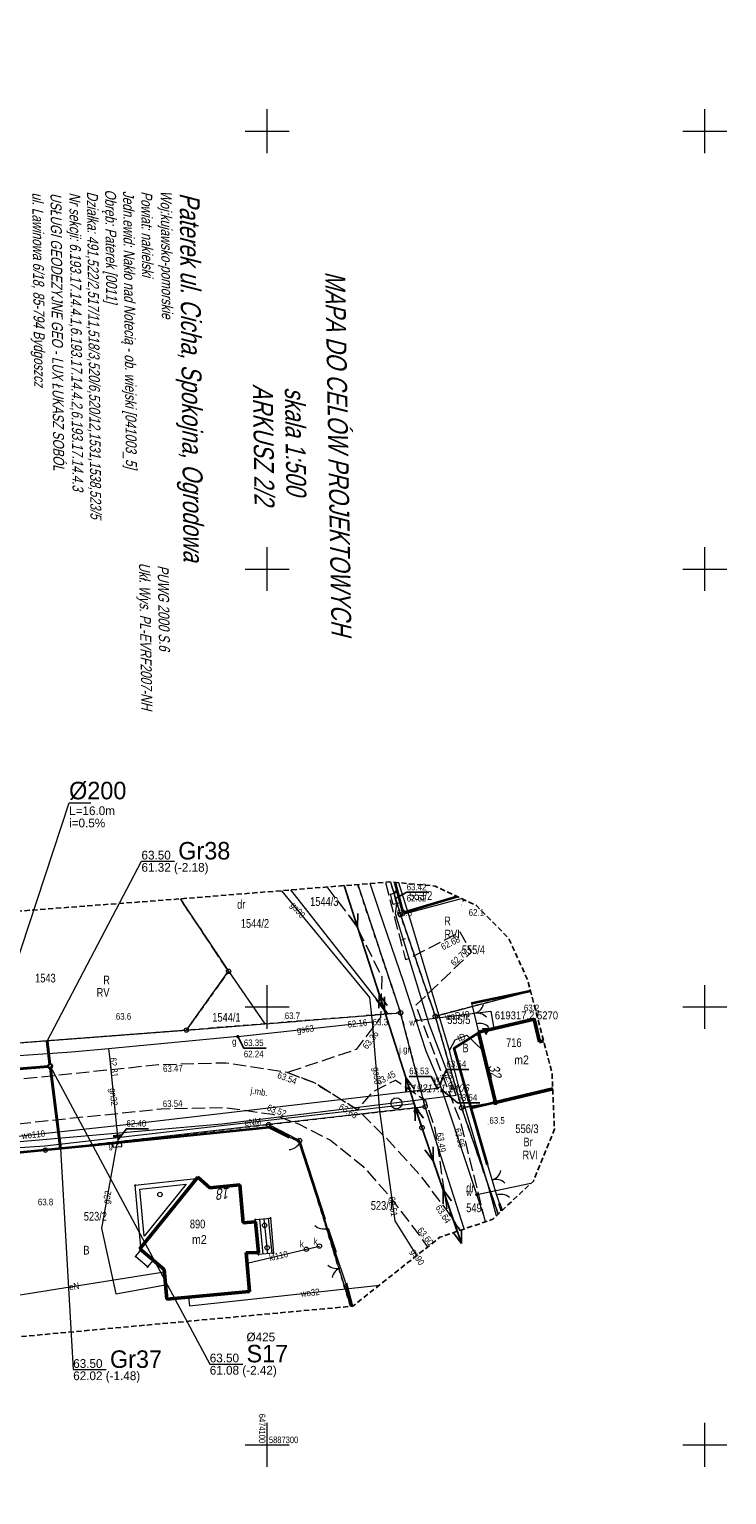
# Model space of a CAD drawing. Header units: metres. Extents: x 6473628 to 6474152, y 5887128 to 5887462.
# Tile 38 of 38: x 6474073 to 6474152, y 5887294 to 5887462. Entities that reach past the tile are written whole.
import ezdxf
from ezdxf.enums import TextEntityAlignment as Align

# ---------------------------------------------------------------- set-up
doc = ezdxf.new("R2010")
doc.units = ezdxf.units.M
doc.header["$MEASUREMENT"] = 0
for name, pattern in [('0.5_0.5', [1, 0.5, -0.5]), ('1.0_0.5', [1.5, 1, -0.5]), ('1.5_0.5', [2, 1.5, -0.5]), ('2', [0.9, 0.6, -0.3]), ('219-500', [0]), ('otob_500', [0]), ('otof_500', [0]), ('suep_nn_500', [0]), ('supp_500', [1, 0.5, -0.5])]:
    doc.linetypes.add(name, pattern=pattern)
doc.layers.get('0').update_dxf_attribs({"color": 2, "linetype": 'CONTINUOUS', "lineweight": 5})
for name, color, linetype in [('000 Inne (niezydentyfikowane)', 7, 'CONTINUOUS'), ('121-Punkt osnowy szczegółowej', 7, 'CONTINUOUS'), ('121-Punkt osnowy szczegółowej-Atr103', 7, 'CONTINUOUS'), ('122-Punkt osnowy szczegółowej', 7, 'CONTINUOUS'), ('122-Punkt osnowy szczegółowej-Atr103', 7, 'CONTINUOUS'), ('202-punkt graniczny', 7, 'CONTINUOUS'), ('203-punkt graniczny', 7, 'CONTINUOUS'), ('209-oznaczenie konturu klasyfikacyjnego', 7, 'CONTINUOUS'), ('210-oznaczenie konturu użytku gruntowego', 7, 'CONTINUOUS'), ('211-numer działki ewidencyjnej', 7, 'CONTINUOUS'), ('217-kontur klasyfikacyjny', 7, 'CONTINUOUS'), ('218-kontur użytku gruntowego', 7, 'CONTINUOUS'), ('219-działka ewidencyjna', 7, 'CONTINUOUS'), ('238-Punkt adresowy budynku', 7, 'CONTINUOUS'), ('311-podpora', 7, 'CONTINUOUS'), ('312-budynek ewidencyjny', 7, 'CONTINUOUS'), ('312-oznaczenie budynku ewidencyjnego', 7, 'CONTINUOUS'), ('312-oznaczenie budynku ewidencyjnego-Atr117', 7, 'CONTINUOUS'), ('352-schody', 7, 'CONTINUOUS'), ('995-Tekst dodatkowy duży', 7, 'CONTINUOUS'), ('996-Tekst dodatkowy mały', 7, 'CONTINUOUS'), ('brama', 7, 'CONTINUOUS'), ('furtka', 7, 'CONTINUOUS'), ('inny obiekt trwale związany z budynkiem (powierzchnia)', 7, 'CONTINUOUS'), ('jezdnia', 7, 'CONTINUOUS'), ('jezdnia-Atr17', 7, 'CONTINUOUS'), ('komora podziemna', 7, 'CONTINUOUS'), ('obudowa ochronna przewodu', 7, 'CONTINUOUS'), ('ogrodzenie trwałe', 7, 'CONTINUOUS'), ('pikieta naturalna', 7, 'CONTINUOUS'), ('pikieta naturalna-Atr2', 7, 'CONTINUOUS'), ('pikieta sztuczna', 7, 'CONTINUOUS'), ('pikieta sztuczna-Atr2', 7, 'CONTINUOUS'), ('przewód elektroenergetyczny niskiego napięcia', 7, 'CONTINUOUS'), ('przewód elektroenergetyczny podziemny', 7, 'CONTINUOUS'), ('przewód elektroenergetyczny podziemny-Atr1', 7, 'CONTINUOUS'), ('przewód gazowy', 7, 'CONTINUOUS'), ('przewód gazowy-Atr1', 7, 'CONTINUOUS'), ('przewód kanalizacyjny', 7, 'CONTINUOUS'), ('przewód kanalizacyjny-Atr1', 7, 'CONTINUOUS'), ('przewód telekomunikacyjny podziemny', 7, 'CONTINUOUS'), ('przewód telekomunikacyjny podziemny-Atr1', 7, 'CONTINUOUS'), ('przewód wodociągowy', 7, 'CONTINUOUS'), ('przewód wodociągowy-Atr1', 7, 'CONTINUOUS'), ('Punkt budynku', 7, 'CONTINUOUS'), ('rzedna', 7, 'CONTINUOUS'), ('rzedna-Atr2', 7, 'CONTINUOUS'), ('rzedna-Atr3', 7, 'CONTINUOUS'), ('SJ_16_Liczby', 7, 'CONTINUOUS'), ('SJ_27_Wymiary', 7, 'CONTINUOUS'), ('SJ_5_Węzły_1', 7, 'CONTINUOUS'), ('skarpa nieumocniona', 7, 'CONTINUOUS'), ('studnia kanalizacyjna', 7, 'CONTINUOUS'), ('studnia kanalizacyjna-Atr17', 7, 'CONTINUOUS'), ('szafa gazowa lub kontener', 7, 'CONTINUOUS'), ('szafa gazowa lub kontener-Atr17', 7, 'CONTINUOUS'), ('słup przewodów napowietrznych', 7, 'CONTINUOUS'), ('taras', 7, 'CONTINUOUS'), ('Wstawianie ramki sekcyjnej z opisem', 7, 'CONTINUOUS'), ('Zakres', 7, 'CONTINUOUS'), ('zasuwa lub zawór', 7, 'CONTINUOUS'), ('zasuwa lub zawór-Atr17', 7, 'CONTINUOUS')]:
    doc.layers.add(name, color=color, linetype=linetype)
for name, color, linetype, lineweight in [('SJ_19_Opis_Pz_1', 7, 'CONTINUOUS', 20), ('SJ_26_Teksty', 7, 'CONTINUOUS', 20), ('SJ_28_Linie_odn', 7, 'CONTINUOUS', 20), ('SJ_8_KS_GRAWITA_1', 34, 'CONTINUOUS', 40), ('SJ_8_KS_PRZYŁĄCZA', 40, 'CONTINUOUS', 40)]:
    doc.layers.add(name, color=color, linetype=linetype, lineweight=lineweight)
doc.styles.add('OPISOWY', font='GOTHIC.TTF')
doc.styles.get("Standard").update_dxf_attribs({"font": 'Working1250', "width": 0.75})
doc.linetypes.add('902-500', pattern='A,3.75,0,[1,ksztalty.shx,S=0.5,R=0,X=0,Y=0],3.75', length=7.5)

# ---------------------------------------------------------------- blocks, each defined once
blk = doc.blocks.new('311')
at = {"color": 0, "linetype": 'Continuous', "lineweight": 0}
blk.add_circle((0, 0), 0.25, dxfattribs=at)
blk = doc.blocks.new('PUNKTBUD')
at = {"color": 0}
blk.add_circle((0, 0), 0.045, dxfattribs=at)
blk = doc.blocks.new('202')
at = {"color": 0, "linetype": 'Continuous', "lineweight": 0}
blk.add_circle((0, 0), 0.25, dxfattribs=at)
blk = doc.blocks.new('203')
at = {"linetype": 'Continuous', "lineweight": 0}
h = blk.add_hatch(color=0, dxfattribs=at)
edge = h.paths.add_edge_path()
edge.add_arc((0, 0), 0.045, 0, 360)
blk = doc.blocks.new('PW01')
at = {"linetype": 'Continuous', "lineweight": 13}
h = blk.add_hatch(color=0, dxfattribs=at)
edge = h.paths.add_edge_path()
edge.add_arc((0, 0), 0.045, 0, 360)
blk = doc.blocks.new('SUEP1')
at = {"color": 0, "linetype": 'Continuous'}
for p, q in [((0, 0), (5, 0)), ((5, 0), (3.5, 0.5)), ((5, 0), (3.5, -0.5)), ((5, 0), (15, 0)), ((15, 0), (13.5, 0.5)), ((15, 0), (13.5, -0.5))]:
    blk.add_line(p, q, dxfattribs=at)
blk = doc.blocks.new('US25')
at = {"linetype": 'Continuous', "lineweight": 0}
h = blk.add_hatch(color=0, dxfattribs=at)
edge = h.paths.add_edge_path()
edge.add_arc((0, 0), 0.2, 0, 360)
blk = doc.blocks.new('OK04')
at = {"color": 0, "linetype": 'Continuous', "lineweight": 0}
blk.add_arc((1.5, 0.001), 1.5, 120, 180, dxfattribs=at)
blk = doc.blocks.new('US20')
at = {"color": 0, "linetype": 'Continuous', "lineweight": 13}
for p, q in [((-0.5, -0.25), (-0.5, 0.25)), ((-0.5, 0.25), (0.5, 0.25)), ((0.5, -0.25), (0.5, 0.25)), ((-0.5, -0.25), (0.5, -0.25))]:
    blk.add_line(p, q, dxfattribs=at)
blk = doc.blocks.new('SM05')
at = {"color": 0, "linetype": 'Continuous', "lineweight": 13}
blk.add_circle((0, 0), 0.25, dxfattribs=at)
blk = doc.blocks.new('OK02')
at = {"color": 0, "linetype": 'Continuous', "lineweight": 0}
for centre, start, end in [((-1.5, 0), 0, 60), ((1.5, 0), 120, 180)]:
    blk.add_arc(centre, 1.5, start, end, dxfattribs=at)
blk = doc.blocks.new('US15')
at = {"color": 0, "linetype": 'Continuous', "lineweight": 13}
blk.add_circle((0, 0), 0.25, dxfattribs=at)
blk = doc.blocks.new('121')
at = {"linetype": 'Continuous', "lineweight": 13}
h = blk.add_hatch(color=0, dxfattribs=at)
edge = h.paths.add_edge_path()
edge.add_arc((0, 0), 0.045, 0, 360)
at = {"color": 0, "linetype": 'Continuous', "lineweight": 13}
blk.add_circle((0, 0), 0.625, dxfattribs=at)
blk = doc.blocks.new('122')
at = {"color": 0, "linetype": 'Continuous', "lineweight": 13, "extrusion": (0, 0, -1)}
blk.add_solid([(0.5, 0.289), (-0.5, 0.289), (0, -0.577)], dxfattribs=at)

msp = doc.modelspace()

# ---------------------------------------------------------------- linework, layer by layer
at = {"layer": '000 Inne (niezydentyfikowane)', "color": 7, "linetype": 'Continuous', "lineweight": 25}
msp.add_line((6474122.5, 5887362.16), (6474122.51, 5887362.14), dxfattribs=at)
at = {"layer": '217-kontur klasyfikacyjny', "color": 3, "linetype": '1.5_0.5', "lineweight": 18, "flags": 128}
for points in [[(6474114.09, 5887364.27), (6474115.22, 5887360.53)], [(6474095.59, 5887354.07), (6474090.07, 5887362.35)], [(6474115.22, 5887360.53), (6474119.21, 5887348.94)], [(6474090.78, 5887347.36), (6474095.59, 5887354.07)], [(6474119.21, 5887348.94), (6474130.09, 5887351.82)], [(6474068.99, 5887345.7), (6474090.78, 5887347.36)], [(6474132.62, 5887340.67), (6474126.07, 5887339.11)], [(6474126.07, 5887339.11), (6474122.22, 5887338.49)], [(6474122.22, 5887338.49), (6474126.39, 5887326.34)]]:
    msp.add_lwpolyline(points, dxfattribs=at)
at = {"layer": '218-kontur użytku gruntowego', "color": 3, "linetype": '0.5_0.5', "lineweight": 18, "flags": 128}
for points in [[(6474115.24, 5887349.33), (6474110.35, 5887363.98)], [(6474110.35, 5887363.98), (6474115.24, 5887349.33)], [(6474114.09, 5887364.27), (6474115.22, 5887360.53)], [(6474115.22, 5887360.53), (6474114.09, 5887364.27)], [(6474090.07, 5887362.35), (6474095.59, 5887354.07)], [(6474095.59, 5887354.07), (6474090.07, 5887362.35)], [(6474115.22, 5887360.53), (6474119.21, 5887348.94)], [(6474119.21, 5887348.94), (6474115.22, 5887360.53)], [(6474095.59, 5887354.07), (6474090.78, 5887347.36)], [(6474090.78, 5887347.36), (6474095.59, 5887354.07)], [(6474119.21, 5887348.94), (6474130.09, 5887351.82)], [(6474130.09, 5887351.82), (6474119.21, 5887348.94)], [(6474099.75, 5887348.08), (6474113.8, 5887349.21)], [(6474113.8, 5887349.21), (6474099.75, 5887348.08)], [(6474113.8, 5887349.21), (6474115.24, 5887349.33)], [(6474115.24, 5887349.33), (6474113.8, 5887349.21)], [(6474118.04, 5887338.61), (6474115.24, 5887349.33)], [(6474115.24, 5887349.33), (6474118.04, 5887338.61)], [(6474119.21, 5887348.94), (6474122.22, 5887338.49)], [(6474122.22, 5887338.49), (6474119.21, 5887348.94)], [(6474090.78, 5887347.36), (6474068.99, 5887345.7)], [(6474068.99, 5887345.7), (6474090.78, 5887347.36)], [(6474090.78, 5887347.36), (6474099.75, 5887348.08)], [(6474099.75, 5887348.08), (6474090.78, 5887347.36)], [(6474126.07, 5887339.11), (6474132.62, 5887340.67)], [(6474132.62, 5887340.67), (6474126.07, 5887339.11)], [(6474122.22, 5887338.49), (6474126.07, 5887339.11)], [(6474126.07, 5887339.11), (6474122.22, 5887338.49)], [(6474100.16, 5887336.57), (6474118.04, 5887338.61)], [(6474118.04, 5887338.61), (6474100.16, 5887336.57)], [(6474122.22, 5887338.49), (6474126.39, 5887326.34)], [(6474126.39, 5887326.34), (6474122.22, 5887338.49)], [(6474100.16, 5887336.57), (6474074.66, 5887333.66)], [(6474074.66, 5887333.66), (6474100.16, 5887336.57)], [(6474103.7, 5887334.74), (6474100.16, 5887336.57)], [(6474100.16, 5887336.57), (6474103.7, 5887334.74)], [(6474074.66, 5887333.66), (6474066.08, 5887333.06)], [(6474066.08, 5887333.06), (6474074.66, 5887333.66)], [(6474109.51, 5887315.82), (6474103.7, 5887334.74)], [(6474103.7, 5887334.74), (6474109.51, 5887315.82)]]:
    msp.add_lwpolyline(points, dxfattribs=at)
at = {"layer": '219-działka ewidencyjna', "color": 7, "linetype": '219-500', "lineweight": 18, "flags": 128}
for points in [[(6474110.35, 5887363.98), (6474115.24, 5887349.33)], [(6474114.09, 5887364.27), (6474115.22, 5887360.53)], [(6474090.07, 5887362.35), (6474095.59, 5887354.07)], [(6474102.65, 5887363.36), (6474113.8, 5887349.21)], [(6474115.22, 5887360.53), (6474122.19, 5887362.38)], [(6474115.22, 5887360.53), (6474119.21, 5887348.94)], [(6474090.78, 5887347.36), (6474095.59, 5887354.07)], [(6474095.59, 5887354.07), (6474099.75, 5887348.08)], [(6474119.21, 5887348.94), (6474130.09, 5887351.82)], [(6474099.75, 5887348.08), (6474113.8, 5887349.21)], [(6474113.8, 5887349.21), (6474115.24, 5887349.33)], [(6474118.04, 5887338.61), (6474115.24, 5887349.33)], [(6474119.21, 5887348.94), (6474122.22, 5887338.49)], [(6474050.05, 5887344.26), (6474090.78, 5887347.36)], [(6474090.78, 5887347.36), (6474099.75, 5887348.08)], [(6474126.07, 5887339.11), (6474132.62, 5887340.67)], [(6474122.22, 5887338.49), (6474126.07, 5887339.11)], [(6474118.04, 5887338.61), (6474100.16, 5887336.57)], [(6474122.5, 5887324.65), (6474118.04, 5887338.61)], [(6474122.22, 5887338.49), (6474126.39, 5887326.34)], [(6474100.16, 5887336.57), (6474074.66, 5887333.66)], [(6474100.16, 5887336.57), (6474103.7, 5887334.74)], [(6474074.66, 5887333.66), (6474066.08, 5887333.06)], [(6474103.7, 5887334.74), (6474109.51, 5887315.82)]]:
    msp.add_lwpolyline(points, dxfattribs=at)
at = {"layer": '312-budynek ewidencyjny', "color": 7, "linetype": 'Continuous', "lineweight": 50, "flags": 128}
for points in [[(6474124.13, 5887347.12), (6474130.51, 5887348.6)], [(6474126.07, 5887339.11), (6474124.13, 5887347.12)], [(6474130.51, 5887348.6), (6474131.13, 5887346.02)], [(6474131.13, 5887346.02), (6474131.58, 5887346.13)], [(6474132.62, 5887340.67), (6474126.07, 5887339.11)], [(6474085.46, 5887322.4), (6474092.09, 5887330.55)], [(6474092.09, 5887330.55), (6474093.45, 5887329.36)], [(6474093.45, 5887329.36), (6474096.88, 5887329.7)], [(6474096.88, 5887329.7), (6474097.27, 5887325.36)], [(6474097.27, 5887325.36), (6474098.68, 5887325.47)], [(6474098.68, 5887325.47), (6474099, 5887321.95)], [(6474088.23, 5887320.04), (6474085.46, 5887322.4)], [(6474099, 5887321.95), (6474097.6, 5887321.93)], [(6474097.6, 5887321.93), (6474097.98, 5887317.52)], [(6474088.55, 5887316.62), (6474088.23, 5887320.04)], [(6474097.98, 5887317.52), (6474088.55, 5887316.62)]]:
    msp.add_lwpolyline(points, dxfattribs=at)
at = {"layer": '352-schody', "color": 7, "linetype": 'Continuous', "lineweight": 18, "flags": 128}
msp.add_lwpolyline([(6474098.68, 5887325.47), (6474098.66, 5887325.72), (6474100.37, 5887325.89), (6474100.71, 5887321.88), (6474099.02, 5887321.75), (6474099, 5887321.95)], close=True, dxfattribs=at)
msp.add_lwpolyline([(6474098.68, 5887325.47), (6474098.66, 5887325.72), (6474100.37, 5887325.89), (6474100.71, 5887321.88), (6474099.02, 5887321.75), (6474099, 5887321.95)], close=True, dxfattribs=at)
for points in [[(6474099.13, 5887325.77), (6474099.52, 5887321.79)], [(6474099.62, 5887325.82), (6474100.02, 5887321.83)], [(6474100.12, 5887325.87), (6474100.52, 5887321.87)]]:
    msp.add_lwpolyline(points, dxfattribs=at)
at = {"layer": 'brama', "color": 7, "linetype": 'otob_500', "lineweight": 18, "flags": 128}
for points in [[(6474123.36, 5887350.43), (6474123.9, 5887348.09)], [(6474125.17, 5887331.99), (6474126.2, 5887328.52)], [(6474109, 5887318.46), (6474107.82, 5887321.98)]]:
    msp.add_lwpolyline(points, dxfattribs=at)
at = {"layer": 'furtka', "color": 7, "linetype": 'otof_500', "lineweight": 18, "flags": 128}
for points in [[(6474123.9, 5887348.09), (6474124.13, 5887347.12)], [(6474103.74, 5887334.56), (6474102.5, 5887335.15)], [(6474126.2, 5887328.52), (6474126.54, 5887327.57)], [(6474106.9, 5887324.72), (6474106.58, 5887325.77)]]:
    msp.add_lwpolyline(points, dxfattribs=at)
at = {"layer": 'inny obiekt trwale związany z budynkiem (powierzchnia)', "color": 7, "linetype": 'Continuous', "lineweight": 18, "flags": 128}
msp.add_lwpolyline([(6474085.62, 5887322.28), (6474086.99, 5887321.1), (6474086.34, 5887320.34), (6474084.97, 5887321.51)], close=True, dxfattribs=at)
at = {"layer": 'jezdnia', "color": 7, "linetype": '1.5_0.5', "lineweight": 18, "flags": 128}
for points in [[(6474124.94, 5887325.48), (6474122.16, 5887336.67), (6474117, 5887350.2), (6474123.33, 5887356.25), (6474122.06, 5887358.56), (6474115.84, 5887355.37), (6474113.55, 5887364.24)], [(6474106.8, 5887363.7), (6474110.03, 5887359.53), (6474113.1, 5887353.47), (6474112.96, 5887348.8), (6474110.17, 5887345.14), (6474102.31, 5887342.51)], [(6474122.03, 5887324.49), (6474120.55, 5887326.76), (6474117.54, 5887330.74), (6474113.54, 5887335.1), (6474110.31, 5887338.27), (6474105.44, 5887341.32), (6474102.31, 5887342.51), (6474095.26, 5887343.6), (6474087.6, 5887343.39), (6474066.32, 5887341.18), (6474047.98, 5887339.31), (6474048.51, 5887334.31), (6474066.62, 5887336.17), (6474087.92, 5887338.37), (6474095.04, 5887338.54), (6474100.59, 5887337.76), (6474103.66, 5887336.63), (6474107.22, 5887334.79), (6474110.93, 5887331.83), (6474113.93, 5887328.45), (6474117.75, 5887323.42), (6474118.32, 5887322.59)], [(6474102.31, 5887342.51), (6474105.44, 5887341.32), (6474110.31, 5887338.27), (6474112.12, 5887340.36), (6474114.66, 5887341.66), (6474118.09, 5887339.34), (6474119.16, 5887336.1), (6474120.55, 5887326.76), (6474122.03, 5887324.49)]]:
    msp.add_lwpolyline(points, dxfattribs=at)
at = {"layer": 'komora podziemna', "color": 30, "linetype": 'Continuous', "lineweight": 18, "flags": 128}
msp.add_lwpolyline([(6474114.4, 5887361.69), (6474114.08, 5887362.89), (6474114.88, 5887363.11), (6474115.2, 5887361.91)], close=True, dxfattribs=at)
at = {"layer": 'obudowa ochronna przewodu', "color": 7, "linetype": 'Continuous', "lineweight": 35, "flags": 128}
msp.add_lwpolyline([(6474083.39, 5887335.33), (6474082.4, 5887335.23)], dxfattribs=at)
at = {"layer": 'ogrodzenie trwałe', "color": 7, "linetype": '902-500', "lineweight": 35, "flags": 128}
for points in [[(6474115.54, 5887360.78), (6474114.62, 5887364.22)], [(6474115.54, 5887360.78), (6474121.67, 5887362.63)], [(6474123.36, 5887350.43), (6474130.09, 5887351.83)], [(6474125.17, 5887331.99), (6474123.32, 5887338.43), (6474121.36, 5887345.28), (6474124.01, 5887346.96)], [(6474126.07, 5887339.11), (6474123.32, 5887338.43)], [(6474062.8, 5887332.58), (6474066.37, 5887332.88), (6474079.63, 5887334.19), (6474100.23, 5887336.27), (6474102.5, 5887335.15)], [(6474106.58, 5887325.77), (6474103.74, 5887334.56)], [(6474126.8, 5887326.73), (6474126.72, 5887326.99), (6474126.54, 5887327.57)], [(6474106.9, 5887324.72), (6474107.82, 5887321.98)], [(6474109, 5887318.46), (6474109.68, 5887315.83)]]:
    msp.add_lwpolyline(points, dxfattribs=at)
at = {"layer": 'przewód elektroenergetyczny niskiego napięcia', "color": 1, "linetype": 'suep_nn_500', "lineweight": 18, "flags": 128}
for points in [[(6474117.37, 5887337.18), (6474108.8, 5887363.86)], [(6474121.72, 5887324.38), (6474117.37, 5887337.18)]]:
    msp.add_lwpolyline(points, dxfattribs=at)
at = {"layer": 'przewód elektroenergetyczny podziemny', "color": 1, "linetype": 'Continuous', "lineweight": 18, "flags": 128}
for points in [[(6474066.93, 5887333.09), (6474066.59, 5887333.6), (6474074.61, 5887334.16), (6474100.1, 5887337.07), (6474116.79, 5887338.97), (6474117.05, 5887338.13)], [(6474066.35, 5887333.08), (6474071.51, 5887317.08), (6474088.25, 5887319.74)]]:
    msp.add_lwpolyline(points, dxfattribs=at)
at = {"layer": 'przewód gazowy', "color": 40, "linetype": 'Continuous', "lineweight": 18, "flags": 128}
for points in [[(6474117.08, 5887321.61), (6474114.61, 5887325.58), (6474112.88, 5887338.13), (6474112.05, 5887348.32), (6474111.74, 5887351.08), (6474101.69, 5887363.28)], [(6474096.65, 5887346.62), (6474112.05, 5887348.32)], [(6474096.65, 5887346.62), (6474081.89, 5887345.23), (6474077.63, 5887344.83), (6474067.23, 5887344.11), (6474062.15, 5887343.68), (6474059.03, 5887343.45), (6474048.32, 5887342.59), (6474040.31, 5887341.93), (6474021.33, 5887340.35), (6474004.83, 5887338.97), (6473984.21, 5887337.4), (6473964.97, 5887335.92), (6473949.07, 5887334.71), (6473944.14, 5887334.37)], [(6474081.89, 5887345.23), (6474082, 5887344.35), (6474082.94, 5887334.8), (6474083.01, 5887334.4), (6474082.88, 5887334.28)], [(6474082.88, 5887334.28), (6474082.77, 5887334.23), (6474081.09, 5887324.76), (6474082.7, 5887317.25), (6474088.4, 5887318.26)]]:
    msp.add_lwpolyline(points, dxfattribs=at)
at = {"layer": 'przewód kanalizacyjny', "color": 34, "linetype": 'Continuous', "lineweight": 18, "flags": 128}
msp.add_lwpolyline([(6474097.7, 5887320.76), (6474104.48, 5887322.33), (6474105.97, 5887322.7)], dxfattribs=at)
at = {"layer": 'przewód telekomunikacyjny podziemny', "color": 30, "linetype": 'Continuous', "lineweight": 18, "flags": 128}
for points in [[(6474126.21, 5887326.17), (6474125.23, 5887329.66), (6474121.82, 5887341.18), (6474120.82, 5887345.03), (6474116.51, 5887359.4), (6474115.06, 5887364.18)], [(6474114.81, 5887363.42), (6474114.47, 5887363), (6474114.64, 5887362.4)], [(6474116.64, 5887339.33), (6474121.59, 5887339.94), (6474118.51, 5887348.04), (6474114.67, 5887360.62), (6474114.83, 5887361.79), (6474114.64, 5887362.4)], [(6474120.82, 5887345.03), (6474121.46, 5887346.23), (6474122.81, 5887346.79), (6474124.64, 5887345.02)], [(6474037, 5887331.79), (6474066.07, 5887334.16), (6474094.81, 5887336.66), (6474116.64, 5887339.33)], [(6474117.05, 5887338.13), (6474116.64, 5887339.33)]]:
    msp.add_lwpolyline(points, dxfattribs=at)
at = {"layer": 'przewód wodociągowy', "color": 5, "linetype": 'Continuous', "lineweight": 18, "flags": 128}
for points in [[(6474119.74, 5887341.25), (6474118.16, 5887344.96), (6474117.03, 5887348.45), (6474115.63, 5887352.78), (6474112.78, 5887361.02), (6474111.75, 5887364.09)], [(6474117.03, 5887348.45), (6474125.57, 5887349.52), (6474125.9, 5887347.53)], [(6473894.99, 5887322.95), (6473895.45, 5887322.98), (6473912.47, 5887324.07), (6473957.87, 5887327.18), (6473965.86, 5887327.43), (6474003.73, 5887330.74), (6474009.58, 5887331.25), (6474041.52, 5887332.81), (6474064.41, 5887334.75), (6474069.77, 5887335.05), (6474083.22, 5887336.49), (6474119.44, 5887340.74)], [(6474119.83, 5887340.89), (6474119.44, 5887340.74)], [(6474124.96, 5887325.48), (6474124.76, 5887326.19), (6474123.95, 5887328.58), (6474119.98, 5887340.5), (6474119.83, 5887340.89), (6474119.74, 5887341.25)], [(6474123.95, 5887328.58), (6474130.14, 5887329.87)], [(6474091.01, 5887316.86), (6474091.11, 5887315.86), (6474112.82, 5887318.24)]]:
    msp.add_lwpolyline(points, dxfattribs=at)
at = {"layer": 'rzedna-Atr2', "color": 7, "flags": 128}
for points in [[(6474114.64, 5887362.4), (6474115.94, 5887363.09), (6474118.48, 5887363.09)], [(6474096.65, 5887346.62), (6474097.33, 5887345.3), (6474099.87, 5887345.3)], [(6474119.44, 5887340.74), (6474118.73, 5887342.08), (6474116.22, 5887342.08)], [(6474119.75, 5887341.24), (6474120.48, 5887342.88), (6474123.02, 5887342.88)], [(6474119.98, 5887340.5), (6474121.74, 5887339.05), (6474124.28, 5887339.05)], [(6474082.94, 5887334.8), (6474083.92, 5887336.1), (6474086.45, 5887336.1)]]:
    msp.add_lwpolyline(points, dxfattribs=at)
at = {"layer": 'SJ_26_Teksty'}
for p, q in [((6474067.25, 5887342.6), (6474077.37, 5887373.31)), ((6474077.37, 5887373.31), (6474079.87, 5887373.31))]:
    msp.add_line(p, q, dxfattribs=at)
at = {"layer": 'SJ_28_Linie_odn'}
for points in [[(6474074.85, 5887346.1), (6474085.64, 5887366.64), (6474089.42, 5887366.64)], [(6474075.2, 5887343.24), (6474093.44, 5887309.22), (6474097.22, 5887309.22)], [(6474076.38, 5887333.85), (6474077.84, 5887308.59), (6474081.62, 5887308.59)]]:
    msp.add_lwpolyline(points, dxfattribs=at)
at = {"layer": 'SJ_5_Węzły_1'}
for radius in [0.266, 0.212]:
    msp.add_circle((6474075.2, 5887343.24), radius, dxfattribs=at)
at = {"layer": 'SJ_8_KS_GRAWITA_1'}
msp.add_line((6474074.99, 5887343.22), (6474059.5, 5887341.97), dxfattribs=at)
at = {"layer": 'SJ_8_KS_PRZYŁĄCZA'}
for p, q in [((6474074.85, 5887346.1), (6474075.18, 5887343.45)), ((6474076.38, 5887333.85), (6474075.23, 5887343.03))]:
    msp.add_line(p, q, dxfattribs=at)
at = {"layer": 'skarpa nieumocniona', "color": 7, "linetype": '1.0_0.5', "lineweight": 18, "flags": 128}
msp.add_lwpolyline([(6474122.63, 5887362.18), (6474122.35, 5887362.08), (6474122.58, 5887362.2)], close=True, dxfattribs=at)
msp.add_lwpolyline([(6474122.63, 5887362.18), (6474122.35, 5887362.08), (6474122.58, 5887362.2)], close=True, dxfattribs=at)
at = {"layer": 'słup przewodów napowietrznych', "color": 7, "linetype": 'supp_500', "lineweight": 18, "flags": 128}
msp.add_lwpolyline([(6474117.05, 5887338.13), (6474117.69, 5887336.22)], dxfattribs=at)
at = {"layer": 'taras', "color": 0, "lineweight": 18}
for p, q in [((6474084.93, 5887329.64), (6474091.9, 5887330.4)), ((6474091.9, 5887330.4), (6474085.57, 5887322.57)), ((6474085.57, 5887322.57), (6474084.93, 5887329.64)), ((6474085.47, 5887329.2), (6474090.75, 5887329.77)), ((6474085.96, 5887323.84), (6474085.47, 5887329.2)), ((6474090.75, 5887329.77), (6474085.96, 5887323.84))]:
    msp.add_line(p, q, dxfattribs=at)
at = {"layer": 'Wstawianie ramki sekcyjnej z opisem', "color": 7, "linetype": 'Continuous', "lineweight": 13, "flags": 128}
for points in [[(6474100, 5887447.5), (6474100, 5887452.5)], [(6474150, 5887447.5), (6474150, 5887452.5)], [(6474097.5, 5887450), (6474102.5, 5887450)], [(6474147.5, 5887450), (6474152.5, 5887450)], [(6474100, 5887397.5), (6474100, 5887402.5)], [(6474150, 5887397.5), (6474150, 5887402.5)], [(6474097.5, 5887400), (6474102.5, 5887400)], [(6474147.5, 5887400), (6474152.5, 5887400)], [(6474100, 5887347.5), (6474100, 5887352.5)], [(6474150, 5887347.5), (6474150, 5887352.5)], [(6474097.5, 5887350), (6474102.5, 5887350)], [(6474147.5, 5887350), (6474152.5, 5887350)], [(6474100, 5887297.5), (6474100, 5887302.5)], [(6474150, 5887297.5), (6474150, 5887302.5)], [(6474097.5, 5887300), (6474102.5, 5887300)], [(6474147.5, 5887300), (6474152.5, 5887300)]]:
    msp.add_lwpolyline(points, dxfattribs=at)
at = {"layer": 'Zakres', "color": 5, "linetype": '2', "lineweight": 25, "flags": 128}
msp.add_lwpolyline([(6473676.81, 5887213.41), (6473667.74, 5887202.78), (6473659.01, 5887210.45), (6473646.22, 5887197.22), (6473711.04, 5887142.9), (6473724.09, 5887158.77), (6473713.27, 5887167.89), (6473715.19, 5887174.47), (6473715.74, 5887184.78), (6473715.02, 5887190.22), (6473713.69, 5887194.31), (6473713.69, 5887194.33), (6473711.51, 5887200.99), (6473711.05, 5887203.97), (6473710.6, 5887215.32), (6473712.4, 5887257.5), (6473712.5, 5887259.36), (6473715.25, 5887262.64), (6473716.97, 5887268.72), (6473717.54, 5887277.85), (6473718.7, 5887278.96), (6473734.03, 5887282.03), (6473761.49, 5887287.53), (6473786, 5887292.44), (6473816.32, 5887298.52), (6473820.72, 5887299.06), (6473856.75, 5887303.47), (6473865.02, 5887304.48), (6473879.04, 5887305.39), (6473905.86, 5887307.1), (6473929.16, 5887308.6), (6473952.76, 5887310.13), (6474012.11, 5887313.94), (6474012.19, 5887313.95), (6474034, 5887315.47), (6474034.15, 5887315.48), (6474067.2, 5887318.1), (6474070.83, 5887312.27), (6474109.78, 5887315.84), (6474119.74, 5887323.71), (6474125.77, 5887325.76), (6474130.41, 5887330.13), (6474132.82, 5887336.03), (6474132.55, 5887342.4), (6474129.75, 5887353.12), (6474127.58, 5887357.86), (6474123.91, 5887361.57), (6474119.19, 5887363.8), (6474113.99, 5887364.28), (6474112.58, 5887364.16), (6474098.55, 5887363.03), (6474089.61, 5887362.31), (6474048.91, 5887359.22), (6474048.87, 5887359.21), (6474015.96, 5887356.62), (6474003.54, 5887355.64), (6473983.11, 5887354.1), (6473951.21, 5887351.69), (6473913.79, 5887348.86), (6473912.21, 5887362.74), (6473912.21, 5887362.79), (6473909.47, 5887386.25), (6473908.51, 5887394.39), (6473921.49, 5887396.5), (6473947.61, 5887400.73), (6473971.66, 5887401.95), (6473989.34, 5887403.75), (6473994.99, 5887406.17), (6473999.9, 5887409.71), (6474003.01, 5887414.9), (6474003.81, 5887420.89), (6474002.18, 5887426.72), (6473998.38, 5887431.43), (6473993.03, 5887434.25), (6473960.42, 5887443.72), (6473954.98, 5887444.27), (6473941.62, 5887443.14), (6473941.16, 5887443.09), (6473938.74, 5887442.81), (6473932.71, 5887440.75), (6473928.97, 5887437.22), (6473827.76, 5887420.81), (6473827.74, 5887420.8), (6473818.01, 5887419.22), (6473821.59, 5887430.98), (6473827.8, 5887454.06), (6473804.74, 5887461.63), (6473793.55, 5887426.22), (6473796.12, 5887415.68), (6473722.82, 5887403.78), (6473688.63, 5887399.87), (6473687.59, 5887392.13), (6473687.54, 5887391.78), (6473687.03, 5887387.21), (6473674.53, 5887374.58), (6473675.94, 5887343.54), (6473681.38, 5887331.77), (6473680.33, 5887310.02), (6473679.31, 5887290.85), (6473677.82, 5887267.61), (6473677.79, 5887266.94), (6473677.55, 5887254.53), (6473677.46, 5887250.52), (6473677.46, 5887250.48), (6473677.12, 5887232.81), (6473677.12, 5887232.77), (6473676.91, 5887220.36), (6473676.91, 5887220.34), (6473676.81, 5887213.91)], close=True, dxfattribs=at)

# ---------------------------------------------------------------- block references
at = {"layer": '121-Punkt osnowy szczegółowej', "color": 7, "linetype": 'Continuous', "lineweight": 18}
msp.add_blockref('121', (6474114.77, 5887339), dxfattribs=at)
at = {"layer": '122-Punkt osnowy szczegółowej', "color": 7, "linetype": 'Continuous', "lineweight": 18}
msp.add_blockref('122', (6474125.01, 5887347.32), dxfattribs=at)
at = {"layer": '202-punkt graniczny', "color": 7, "linetype": 'Continuous', "lineweight": 18}
for p in [(6474115.22, 5887360.53), (6474095.59, 5887354.07), (6474115.24, 5887349.33), (6474119.21, 5887348.94), (6474090.78, 5887347.36), (6474118.04, 5887338.61), (6474122.22, 5887338.49), (6474126.07, 5887339.11), (6474100.16, 5887336.57), (6474074.66, 5887333.66), (6474103.7, 5887334.74)]:
    msp.add_blockref('202', p, dxfattribs=at)
at = {"layer": '203-punkt graniczny', "color": 7, "linetype": 'Continuous', "lineweight": 18}
for p in [(6474113.8, 5887349.21), (6474099.75, 5887348.08)]:
    msp.add_blockref('203', p, dxfattribs=at)
at = {"layer": '311-podpora', "color": 7, "linetype": 'Continuous', "lineweight": 18}
for p in [(6474087.75, 5887328.59), (6474099.71, 5887325.07), (6474100, 5887322.51)]:
    msp.add_blockref('311', p, dxfattribs=at)
at = {"layer": 'brama', "color": 7, "linetype": 'Continuous', "lineweight": 18}
for p, rotation in [((6474123.63, 5887349.26), 282.9949999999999), ((6474125.68, 5887330.25), 286.5319999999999), ((6474108.41, 5887320.22), 108.533)]:
    msp.add_blockref('OK02', p, dxfattribs=dict(at, rotation=rotation))
at = {"layer": 'furtka', "color": 7, "linetype": 'Continuous', "lineweight": 18}
for p, rotation in [((6474123.9, 5887348.09), 283.339), ((6474103.74, 5887334.56), 154.555), ((6474126.2, 5887328.52), 289.692), ((6474106.9, 5887324.72), 106.949)]:
    msp.add_blockref('OK04', p, dxfattribs=dict(at, rotation=rotation))
at = {"layer": 'pikieta naturalna', "color": 7, "linetype": 'Continuous', "lineweight": 13}
for p in [(6474114.8, 5887360.37), (6474122.19, 5887361.64), (6474102.01, 5887348.62), (6474129.27, 5887349.48), (6474082.71, 5887348.55), (6474112.05, 5887347.9), (6474125.24, 5887336.62)]:
    msp.add_blockref('PW01', p, dxfattribs=at)
at = {"layer": 'pikieta sztuczna', "color": 7, "linetype": 'Continuous', "lineweight": 13}
for p in [(6474122.06, 5887358.56), (6474123.33, 5887356.25), (6474110.17, 5887345.14), (6474087.6, 5887343.39), (6474102.31, 5887342.51), (6474114.66, 5887341.66), (6474087.92, 5887338.37), (6474100.59, 5887337.76), (6474110.31, 5887338.27), (6474119.16, 5887336.1), (6474122.16, 5887336.67), (6474120.55, 5887326.76), (6474117.75, 5887323.42)]:
    msp.add_blockref('PW01', p, dxfattribs=at)
at = {"layer": 'przewód elektroenergetyczny niskiego napięcia', "color": 1, "linetype": 'Continuous', "lineweight": 18}
for p, rotation in [((6474108.8, 5887363.86), 287.808), ((6474117.37, 5887337.18), 107.808), ((6474121.72, 5887324.38), 108.797), ((6474117.37, 5887337.18), 288.7970000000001)]:
    msp.add_blockref('SUEP1', p, dxfattribs=dict(at, rotation=rotation))
at = {"layer": 'Punkt budynku', "color": 5, "linetype": 'Continuous', "lineweight": 18}
for p in [(6474124.13, 5887347.12), (6474130.51, 5887348.6), (6474131.13, 5887346.02), (6474126.07, 5887339.11), (6474091.9, 5887330.4), (6474092.09, 5887330.55), (6474084.93, 5887329.64), (6474093.45, 5887329.36), (6474096.88, 5887329.7), (6474097.27, 5887325.36), (6474098.66, 5887325.72), (6474098.68, 5887325.47), (6474100.37, 5887325.89), (6474085.46, 5887322.4), (6474085.57, 5887322.57), (6474085.62, 5887322.28), (6474097.6, 5887321.93), (6474099, 5887321.95), (6474100.71, 5887321.88), (6474084.97, 5887321.51), (6474086.34, 5887320.34), (6474086.99, 5887321.1), (6474099.02, 5887321.75), (6474088.23, 5887320.04), (6474097.98, 5887317.52), (6474088.55, 5887316.62)]:
    msp.add_blockref('PUNKTBUD', p, dxfattribs=at)
at = {"layer": 'rzedna', "color": 7, "linetype": 'Continuous', "lineweight": 18}
for p in [(6474114.64, 5887362.4), (6474112.05, 5887348.32), (6474096.65, 5887346.62), (6474082, 5887344.35), (6474119.44, 5887340.74), (6474119.75, 5887341.24), (6474119.98, 5887340.5), (6474121.59, 5887339.94), (6474082.94, 5887334.8), (6474114.61, 5887325.58)]:
    msp.add_blockref('PW01', p, dxfattribs=at)
at = {"layer": 'studnia kanalizacyjna', "color": 34, "linetype": 'Continuous', "lineweight": 18}
for p in [(6474104.48, 5887322.33), (6474105.97, 5887322.7)]:
    msp.add_blockref('US15', p, dxfattribs=at)
at = {"layer": 'szafa gazowa lub kontener', "color": 40, "linetype": 'Continuous', "lineweight": 18, "rotation": 5.599}
msp.add_blockref('US20', (6474082.88, 5887334.28), dxfattribs=at)
at = {"layer": 'słup przewodów napowietrznych', "color": 7, "linetype": 'Continuous', "lineweight": 18}
for p in [(6474117.05, 5887338.13), (6474117.69, 5887336.22)]:
    msp.add_blockref('SM05', p, dxfattribs=at)
at = {"layer": 'zasuwa lub zawór', "color": 5, "linetype": 'Continuous', "lineweight": 18}
for p in [(6474117.03, 5887348.45), (6474119.44, 5887340.74), (6474119.75, 5887341.24), (6474119.98, 5887340.5), (6474123.95, 5887328.58)]:
    msp.add_blockref('US25', p, dxfattribs=at)
at = {"layer": 'zasuwa lub zawór', "color": 40, "linetype": 'Continuous', "lineweight": 18}
msp.add_blockref('US25', (6474096.65, 5887346.62), dxfattribs=at)

# ---------------------------------------------------------------- texts
at = {"layer": '121-Punkt osnowy szczegółowej-Atr103', "color": 7, "oblique": 15, "width": 0.9}
msp.add_text('619317.1.1406', height=0.9, dxfattribs=at).set_placement((6474115.77, 5887340), align=Align.BOTTOM_LEFT)
at = {"layer": '122-Punkt osnowy szczegółowej-Atr103', "color": 7, "width": 0.9}
msp.add_text('619317.2.5270', height=0.9, dxfattribs=at).set_placement((6474126.01, 5887348.32), align=Align.BOTTOM_LEFT)
at = {"layer": '209-oznaczenie konturu klasyfikacyjnego', "color": 3, "linetype": 'Continuous', "lineweight": 18, "width": 0.79}
for s, p in [('RVI', (6474120.25, 5887357.82)), ('RV', (6474080.52, 5887351.16)), ('RVI', (6474129.17, 5887332.6))]:
    msp.add_text(s, height=1, dxfattribs=at).set_placement(p)
at = {"layer": '210-oznaczenie konturu użytku gruntowego', "color": 3, "linetype": 'Continuous', "lineweight": 18, "width": 0.79}
for s, p in [('dr', (6474096.57, 5887361.22)), ('R', (6474120.22, 5887359.33)), ('R', (6474081.27, 5887352.58)), ('B', (6474122.31, 5887344.82)), ('Br', (6474129.28, 5887334.09)), ('dr', (6474122.73, 5887328.85)), ('B', (6474079, 5887321.73))]:
    msp.add_text(s, height=1, dxfattribs=at).set_placement(p)
at = {"layer": '211-numer działki ewidencyjnej', "color": 7, "linetype": 'Continuous', "lineweight": 18, "width": 0.79}
for s, p in [('1544/3', (6474104.91, 5887361.54)), ('553/2', (6474116.22, 5887362.21)), ('1544/2', (6474096.99, 5887359.04)), ('555/4', (6474122.24, 5887356.04)), ('1543', (6474073.49, 5887352.8)), ('1544/1', (6474093.73, 5887348.32)), ('555/5', (6474120.57, 5887348.05)), ('556/3', (6474128.36, 5887335.6)), ('523/1', (6474111.84, 5887326.84)), ('549', (6474122.74, 5887326.57)), ('523/2', (6474079.05, 5887325.6))]:
    msp.add_text(s, height=1, dxfattribs=at).set_placement(p)
at = {"layer": '238-Punkt adresowy budynku', "color": 7, "linetype": 'Continuous', "lineweight": 25, "oblique": 15, "width": 0.79}
for s, rotation, p in [('32', 283.362, (6474125.4, 5887342.57)), ('18', 186.486, (6474094.99, 5887329.31))]:
    msp.add_text(s, height=1.25, rotation=rotation, dxfattribs=at).set_placement(p, align=Align.CENTER)
at = {"layer": '312-oznaczenie budynku ewidencyjnego', "color": 7, "linetype": 'Continuous', "lineweight": 18, "width": 0.79}
for s, p in [('716', (6474127.3, 5887345.42)), ('890', (6474091.17, 5887324.72))]:
    msp.add_text(s, height=1, dxfattribs=at).set_placement(p)
at = {"layer": '312-oznaczenie budynku ewidencyjnego-Atr117', "color": 7, "width": 0.9}
msp.add_text('m2', height=1, dxfattribs=at).set_placement((6474129.06, 5887343.96), align=Align.MIDDLE_CENTER)
msp.add_text('m2', height=1, dxfattribs=at).set_placement((6474091.42, 5887322.95))
at = {"layer": '995-Tekst dodatkowy duży', "color": 7, "linetype": 'Continuous', "lineweight": 35, "oblique": 15, "width": 0.79}
for s, rotation, p in [('Paterek ul. Cicha, Spokojna, Ogrodowa', 270.612, (6474090, 5887442.97)), ('MAPA DO CELÓW PROJEKTOWYCH', 271, (6474106.63, 5887433.98)), ('ARKUSZ 2/2', 270.845, (6474098.36, 5887421.11)), ('skala 1:500', 270.845, (6474102.02, 5887420.76))]:
    msp.add_text(s, height=2.275, rotation=rotation, dxfattribs=at).set_placement(p)
at = {"layer": '996-Tekst dodatkowy mały', "color": 7, "linetype": 'Continuous', "lineweight": 13, "oblique": 15, "width": 0.79}
for s, rotation, p in [('ul. Lawinowa 6/18, 85-794 Bydgoszcz', 270.612, (6474073.16, 5887443)), ('USŁUGI GEODEZYJNE GEO - LUX ŁUKASZ SOBÓL', 270.612, (6474075.24, 5887442.95)), ('Nr sekcji: 6.193.17.14.4.1,6.193.17.14.4.2,6.193.17.14.4.3', 270.612, (6474077.4, 5887443)), ('Działka: 491,522/2,517/11,518/3,520/6,520/12,1531,1538,523/5', 270.612, (6474079.41, 5887443.11)), ('Obręb: Paterek [0011]', 270.612, (6474081.48, 5887443.35)), ('Jedn.ewid: Nakło nad Notecią - ob. wiejski [041003_5]', 270.612, (6474083.53, 5887443.18)), ('Powiat: nakielski', 270.612, (6474085.61, 5887443.14)), ('Woj:kujawsko-pomorskie', 270.612, (6474087.82, 5887443.22)), ('Ukł. Wys. PL-EVRF2007-NH', 271, (6474085.35, 5887400.73)), ('PUWG 2000 S.6    ', 271, (6474087.48, 5887400.44))]:
    msp.add_text(s, height=1.25, rotation=rotation, dxfattribs=at).set_placement(p)
at = {"layer": 'jezdnia-Atr17', "color": 7, "width": 0.9}
msp.add_text('j.gr.', height=0.75, dxfattribs=at).set_placement((6474115.08, 5887344.79))
msp.add_text('j.gr.', height=0.75, dxfattribs=at).set_placement((6474115.08, 5887344.79))
msp.add_text('j.gr.', height=0.75, dxfattribs=at).set_placement((6474115.08, 5887344.79))
msp.add_text('j.mb.', height=0.75, rotation=351.211, dxfattribs=at).set_placement((6474098.07, 5887340.11))
at = {"layer": 'pikieta naturalna-Atr2', "color": 7, "width": 0.9}
for s, p in [('63.5', (6474114.8, 5887360.37)), ('62.1', (6474123.02, 5887360.42)), ('63.6', (6474082.71, 5887348.55)), ('63.7', (6474102.01, 5887348.62)), ('63.3', (6474112.05, 5887347.9)), ('63.2', (6474129.33, 5887349.52)), ('63.5', (6474125.39, 5887336.67)), ('63.8', (6474073.8, 5887327.36))]:
    msp.add_text(s, height=0.75, dxfattribs=at).set_placement(p)
at = {"layer": 'pikieta sztuczna-Atr2', "color": 7, "width": 0.9}
for s, rotation, p in [('62.68', 27.151, (6474120.1, 5887356.46)), ('62.77', 43.704, (6474121.38, 5887354.61)), ('63.36', 52.682, (6474111.42, 5887345.11)), ('63.47', 1.57, (6474088.11, 5887342.57)), ('63.54', 339.184, (6474101.09, 5887341.93)), ('63.45', 27.104, (6474112.75, 5887341.06)), ('63.54', 1.368, (6474088.08, 5887338.57)), ('63.52', 339.792, (6474099.9, 5887338.21)), ('63.66', 327.942, (6474108.12, 5887338.41)), ('63.49', 278.464, (6474119.36, 5887335.61)), ('63.56', 283.944, (6474121.36, 5887336.06)), ('63.64', 303.135, (6474119.18, 5887327.09)), ('63.60', 307.214, (6474117.11, 5887324.49))]:
    msp.add_text(s, height=0.75, rotation=rotation, dxfattribs=at).set_placement(p)
at = {"layer": 'przewód elektroenergetyczny podziemny-Atr1', "color": 1, "width": 0.9}
for s, rotation, p in [('eNM', 6.513, (6474097.42, 5887336.76)), ('eN', 9.029, (6474077.38, 5887318.01))]:
    msp.add_text(s, height=0.75, rotation=rotation, dxfattribs=at).set_placement(p, align=Align.MIDDLE_LEFT)
at = {"layer": 'przewód gazowy-Atr1', "color": 40, "width": 0.9}
for s, rotation, p in [('gs90', 309.465, (6474102.89, 5887361.82)), ('gs63', 6.299, (6474103.39, 5887347.36)), ('gs90', 274.656, (6474112.47, 5887343.12)), ('gn32', 275.621, (6474082.36, 5887340.73)), ('g32', 79.94, (6474081.58, 5887327.54)), ('gs90', 301.955, (6474116.67, 5887322.28))]:
    msp.add_text(s, height=0.75, rotation=rotation, dxfattribs=at).set_placement(p, align=Align.MIDDLE_LEFT)
at = {"layer": 'przewód kanalizacyjny-Atr1', "color": 34, "width": 0.9}
msp.add_text('kl110', height=0.75, rotation=13.038, dxfattribs=at).set_placement((6474100.25, 5887321.35), align=Align.MIDDLE_LEFT)
at = {"layer": 'przewód telekomunikacyjny podziemny-Atr1', "color": 30, "width": 0.9}
for s, rotation, p in [('t', 286.974, (6474115.52, 5887357.82)), ('tD', 22.529, (6474121.77, 5887346.36))]:
    msp.add_text(s, height=0.75, rotation=rotation, dxfattribs=at).set_placement(p, align=Align.MIDDLE_LEFT)
at = {"layer": 'przewód wodociągowy-Atr1', "color": 5, "width": 0.9}
for s, rotation, p in [('woD40', 7.141, (6474120.32, 5887348.86)), ('wo110', 6.111, (6474071.97, 5887335.29)), ('wo32', 6.26, (6474103.84, 5887317.26))]:
    msp.add_text(s, height=0.75, rotation=rotation, dxfattribs=at).set_placement(p, align=Align.MIDDLE_LEFT)
at = {"layer": 'rzedna-Atr2', "color": 7, "width": 0.9}
for s, p in [('63.42', (6474115.94, 5887363.1)), ('63.35', (6474097.33, 5887345.31)), ('63.54', (6474120.48, 5887342.89)), ('63.53', (6474116.22, 5887342.09)), ('63.54', (6474121.74, 5887339.06)), ('62.40', (6474083.92, 5887336.11))]:
    msp.add_text(s, height=0.75, dxfattribs=at).set_placement(p, align=Align.BOTTOM_LEFT)
for s, rotation, p in [('62.16', 6.299, (6474109.18, 5887348)), ('62.64', 292.448, (6474120.48, 5887342.62)), ('62.51', 277.848, (6474114.23, 5887328.33))]:
    msp.add_text(s, height=0.75, rotation=rotation, dxfattribs=at).set_placement(p, align=Align.MIDDLE_LEFT)
msp.add_text('62.31', height=0.75, rotation=275.621, dxfattribs=at).set_placement((6474082.02, 5887344.2))
at = {"layer": 'rzedna-Atr3', "color": 7, "width": 0.9}
for s, p in [('62.62', (6474115.94, 5887361.82)), ('62.24', (6474097.33, 5887344.03))]:
    msp.add_text(s, height=0.75, dxfattribs=at).set_placement(p, align=Align.BOTTOM_LEFT)
at = {"layer": 'SJ_16_Liczby', "style": 'OPISOWY'}
for s, p in [('L=16.0m', (6474077.37, 5887371.91)), ('i=0.5%', (6474077.37, 5887370.51))]:
    msp.add_text(s, height=1, dxfattribs=at).set_placement(p)
at = {"layer": 'SJ_19_Opis_Pz_1', "style": 'OPISOWY'}
for s, height, p in [('Gr38', 2, (6474089.84, 5887366.84)), ('%%C425', 1, (6474097.64, 5887311.82)), ('Gr37', 2, (6474082.04, 5887308.79)), ('S17', 2, (6474097.64, 5887309.42))]:
    msp.add_text(s, height=height, dxfattribs=at).set_placement(p)
at = {"layer": 'SJ_26_Teksty', "style": 'OPISOWY'}
for s, p in [('63.50', (6474085.64, 5887366.84)), ('61.32 (-2.18)', (6474085.64, 5887365.44)), ('63.50', (6474093.44, 5887309.42)), ('63.50', (6474077.84, 5887308.79)), ('62.02 (-1.48)', (6474077.84, 5887307.39)), ('61.08 (-2.42)', (6474093.44, 5887308.02))]:
    msp.add_text(s, height=1, dxfattribs=at).set_placement(p)
at = {"layer": 'SJ_27_Wymiary', "style": 'OPISOWY'}
msp.add_text('%%C200', height=2, dxfattribs=at).set_placement((6474077.37, 5887373.71))
at = {"layer": 'studnia kanalizacyjna-Atr17', "color": 34, "width": 0.9}
for p in [(6474105.31, 5887322.86), (6474103.74, 5887322.57)]:
    msp.add_text('k', height=0.75, dxfattribs=at).set_placement(p)
at = {"layer": 'szafa gazowa lub kontener-Atr17', "color": 40, "width": 0.9}
msp.add_text('g', height=0.75, dxfattribs=at).set_placement((6474081.87, 5887333.84))
at = {"layer": 'Wstawianie ramki sekcyjnej z opisem', "color": 7, "linetype": 'Continuous', "lineweight": 13, "width": 0.79}
msp.add_text('6474100', height=0.75, rotation=270, dxfattribs=at).set_placement((6474099.05, 5887300.2), align=Align.RIGHT)
msp.add_text('5887300', height=0.75, rotation=0.001, dxfattribs=at).set_placement((6474100.2, 5887300.2))
at = {"layer": 'zasuwa lub zawór-Atr17', "color": 5, "width": 0.9}
for p in [(6474116.24, 5887347.86), (6474119.77, 5887341.67), (6474119.02, 5887341.38), (6474120.69, 5887340.57), (6474122.74, 5887328.43)]:
    msp.add_text('w', height=0.75, dxfattribs=at).set_placement(p)
at = {"layer": 'zasuwa lub zawór-Atr17', "color": 40, "width": 0.9}
msp.add_text('g', height=0.75, dxfattribs=at).set_placement((6474095.99, 5887345.68))

doc.saveas('drawing.dxf')
